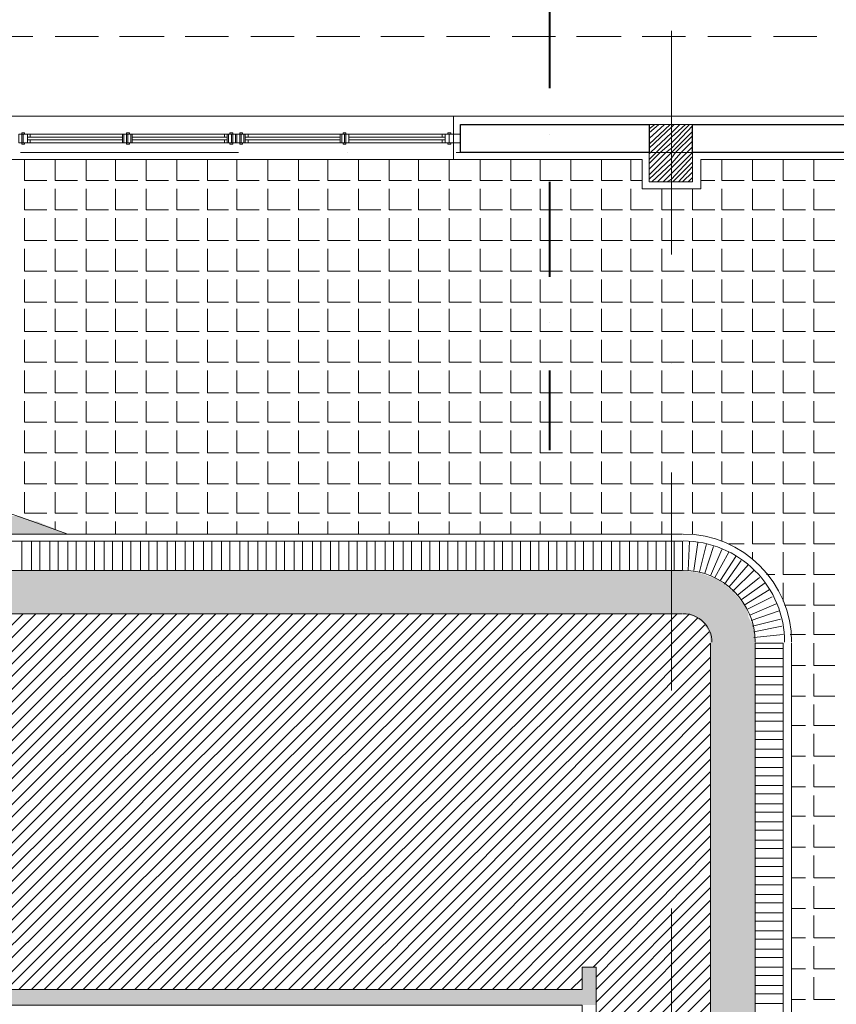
# Model space of a CAD drawing. Header units: metres. Extents: x 5.7 to 89.8, y 4 to 63.5.
# Tile 59 of 74: x 46.7 to 52.4, y 46.2 to 53. Entities that reach past the tile are written whole.
import ezdxf

# ---------------------------------------------------------------- set-up
doc = ezdxf.new("R2010")
doc.units = ezdxf.units.M
doc.header["$MEASUREMENT"] = 0
for name, color, linetype in [('PDF12_ax', 7, 'Continuous'), ('PDF12_column', 7, 'Continuous'), ('PDF12_hatch-plan', 7, 'Continuous'), ('PDF12_khatchin', 7, 'Continuous'), ('PDF12_Layer5', 7, 'Continuous'), ('PDF12_line-estakhr', 7, 'Continuous'), ('PDF12_SECTION', 7, 'Continuous'), ('PDF12_wall', 7, 'Continuous'), ('PDF12_WIN', 7, 'Continuous')]:
    doc.layers.add(name, color=color, linetype=linetype)

msp = doc.modelspace()

# ---------------------------------------------------------------- linework, layer by layer
at = {"layer": 'PDF12_ax', "lineweight": 9}
for points in [[(51.2412, 52.9491), (51.2412, 51.4081)], [(46.7531, 52.1112), (48.2555, 52.1112)], [(49.0068, 52.1112), (49.0068, 52.1112)], [(49.758, 52.1112), (51.2508, 52.1112)], [(52.0021, 52.1112), (52.0021, 52.1112)], [(51.2412, 50.6569), (51.2412, 50.6569)], [(51.2412, 49.9057), (51.2412, 48.4032)], [(51.2412, 47.652), (51.2412, 47.652)], [(51.2412, 46.9007), (51.2412, 45.4079)]]:
    msp.add_lwpolyline(points, dxfattribs=at)
at = {"layer": 'PDF12_column', "lineweight": 18}
for points in [[(51.2412, 52.3616), (51.2412, 51.8608)], [(51.0871, 52.2749), (51.1256, 52.3038)], [(51.0871, 52.246), (51.1545, 52.3038)], [(51.0871, 52.2075), (51.193, 52.3038)], [(51.0871, 52.169), (51.2316, 52.3038)], [(51.0871, 52.1401), (51.2412, 52.2846), (51.2605, 52.3038)], [(51.0871, 52.1016), (51.0967, 52.1112), (51.2412, 52.246), (51.299, 52.3038)], [(51.0871, 52.0631), (51.1353, 52.1112), (51.2412, 52.2172), (51.3375, 52.3038)], [(51.0871, 52.0342), (51.1641, 52.1112), (51.2412, 52.1786), (51.3664, 52.3038)], [(51.0871, 51.9956), (51.2027, 52.1112), (51.2412, 52.1401), (51.3857, 52.2942)], [(51.0871, 51.9571), (51.2412, 52.1112), (51.3857, 52.2557)], [(51.0871, 51.9282), (51.2412, 52.0727), (51.2701, 52.1112), (51.3857, 52.2268)], [(51.1064, 51.909), (51.2412, 52.0342), (51.3086, 52.1112), (51.3857, 52.1883)], [(51.4434, 52.1112), (51.0389, 52.1112)], [(51.1449, 51.909), (51.2412, 52.0053), (51.3471, 52.1112), (51.3857, 52.1497)], [(51.1834, 51.909), (51.2412, 51.9667), (51.3857, 52.1112), (51.3857, 52.1208)], [(51.2412, 52.1112), (51.2412, 52.1112)], [(51.2123, 51.909), (51.2412, 51.9282), (51.3857, 52.0823)], [(51.2508, 51.909), (51.3857, 52.0438)], [(51.2894, 51.909), (51.3857, 52.0149)], [(51.3182, 51.909), (51.3857, 51.9764)], [(51.3568, 51.909), (51.3857, 51.9379)]]:
    msp.add_lwpolyline(points, dxfattribs=at)
msp.add_lwpolyline([(51.0871, 51.909), (51.3857, 51.909), (51.3857, 52.3038), (51.0871, 52.3038)], close=True, dxfattribs=at)
at = {"layer": 'PDF12_hatch-plan', "lineweight": 18}
for points in [[(46.7819, 52.0631), (46.7819, 51.9186), (46.936, 51.9186)], [(46.9938, 52.0631), (46.9938, 51.9186), (47.1479, 51.9186)], [(47.2057, 52.0631), (47.2057, 51.9186), (47.3598, 51.9186)], [(47.408, 52.0631), (47.408, 51.9186), (47.5621, 51.9186)], [(47.6199, 52.0631), (47.6199, 51.9186), (47.774, 51.9186)], [(47.8317, 52.0631), (47.8317, 51.9186), (47.9858, 51.9186)], [(48.0436, 52.0631), (48.0436, 51.9186), (48.1881, 51.9186)], [(48.2459, 52.0631), (48.2459, 51.9186), (48.4, 51.9186)], [(48.4578, 52.0631), (48.4578, 51.9186), (48.6119, 51.9186)], [(48.6697, 52.0631), (48.6697, 51.9186), (48.8141, 51.9186)], [(48.8719, 52.0631), (48.8719, 51.9186), (49.026, 51.9186)], [(49.0838, 52.0631), (49.0838, 51.9186), (49.2379, 51.9186)], [(49.2957, 52.0631), (49.2957, 51.9186), (49.4498, 51.9186)], [(49.4979, 52.0631), (49.4979, 51.9186), (49.652, 51.9186)], [(49.7098, 52.0631), (49.7098, 51.9186), (49.8639, 51.9186)], [(49.9217, 52.0631), (49.9217, 51.9186), (50.0758, 51.9186)], [(50.1336, 52.0631), (50.1336, 51.9186), (50.2781, 51.9186)], [(50.3359, 52.0631), (50.3359, 51.9186), (50.49, 51.9186)], [(50.5477, 52.0631), (50.5477, 51.9186), (50.7018, 51.9186)], [(50.7596, 52.0631), (50.7596, 51.9186), (50.9041, 51.9186)], [(50.9619, 52.0631), (50.9619, 51.9186), (51.0389, 51.9186)], [(51.5879, 52.0631), (51.5879, 51.9186), (51.742, 51.9186)], [(51.7998, 52.0631), (51.7998, 51.9186), (51.9539, 51.9186)], [(52.0117, 52.0631), (52.0117, 51.9186), (52.1658, 51.9186)], [(52.2236, 52.0631), (52.2236, 51.9186), (52.368, 51.9186)], [(51.4434, 51.9186), (51.5398, 51.9186)], [(46.7819, 51.8608), (46.7819, 51.7163), (46.936, 51.7163)], [(46.9938, 51.8608), (46.9938, 51.7163), (47.1479, 51.7163)], [(47.2057, 51.8608), (47.2057, 51.7163), (47.3598, 51.7163)], [(47.408, 51.8608), (47.408, 51.7163), (47.5621, 51.7163)], [(47.6199, 51.8608), (47.6199, 51.7163), (47.774, 51.7163)], [(47.8317, 51.8608), (47.8317, 51.7163), (47.9858, 51.7163)], [(48.0436, 51.8608), (48.0436, 51.7163), (48.1881, 51.7163)], [(48.2459, 51.8608), (48.2459, 51.7163), (48.4, 51.7163)], [(48.4578, 51.8608), (48.4578, 51.7163), (48.6119, 51.7163)], [(48.6697, 51.8608), (48.6697, 51.7163), (48.8141, 51.7163)], [(48.8719, 51.8608), (48.8719, 51.7163), (49.026, 51.7163)], [(49.0838, 51.8608), (49.0838, 51.7163), (49.2379, 51.7163)], [(49.2957, 51.8608), (49.2957, 51.7163), (49.4498, 51.7163)], [(49.4979, 51.8608), (49.4979, 51.7163), (49.652, 51.7163)], [(49.7098, 51.8608), (49.7098, 51.7163), (49.8639, 51.7163)], [(49.9217, 51.8608), (49.9217, 51.7163), (50.0758, 51.7163)], [(50.1336, 51.8608), (50.1336, 51.7163), (50.2781, 51.7163)], [(50.3359, 51.8608), (50.3359, 51.7163), (50.49, 51.7163)], [(50.5477, 51.8608), (50.5477, 51.7163), (50.7018, 51.7163)], [(50.7596, 51.8608), (50.7596, 51.7163), (50.9041, 51.7163)], [(50.9619, 51.8608), (50.9619, 51.7163), (51.116, 51.7163)], [(51.1738, 51.8608), (51.1738, 51.7163), (51.2412, 51.7163), (51.3279, 51.7163)], [(51.3857, 51.8608), (51.3857, 51.7163), (51.5398, 51.7163)], [(51.5879, 51.8608), (51.5879, 51.7163), (51.742, 51.7163)], [(51.7998, 51.8608), (51.7998, 51.7163), (51.9539, 51.7163)], [(52.0117, 51.8608), (52.0117, 51.7163), (52.1658, 51.7163)], [(52.2236, 51.8608), (52.2236, 51.7163), (52.368, 51.7163)], [(46.7819, 51.6585), (46.7819, 51.5044), (46.936, 51.5044)], [(46.9938, 51.6585), (46.9938, 51.5044), (47.1479, 51.5044)], [(47.2057, 51.6585), (47.2057, 51.5044), (47.3598, 51.5044)], [(47.408, 51.6585), (47.408, 51.5044), (47.5621, 51.5044)], [(47.6199, 51.6585), (47.6199, 51.5044), (47.774, 51.5044)], [(47.8317, 51.6585), (47.8317, 51.5044), (47.9858, 51.5044)], [(48.0436, 51.6585), (48.0436, 51.5044), (48.1881, 51.5044)], [(48.2459, 51.6585), (48.2459, 51.5044), (48.4, 51.5044)], [(48.4578, 51.6585), (48.4578, 51.5044), (48.6119, 51.5044)], [(48.6697, 51.6585), (48.6697, 51.5044), (48.8141, 51.5044)], [(48.8719, 51.6585), (48.8719, 51.5044), (49.026, 51.5044)], [(49.0838, 51.6585), (49.0838, 51.5044), (49.2379, 51.5044)], [(49.2957, 51.6585), (49.2957, 51.5044), (49.4498, 51.5044)], [(49.4979, 51.6585), (49.4979, 51.5044), (49.652, 51.5044)], [(49.7098, 51.6585), (49.7098, 51.5044), (49.8639, 51.5044)], [(49.9217, 51.6585), (49.9217, 51.5044), (50.0758, 51.5044)], [(50.1336, 51.6585), (50.1336, 51.5044), (50.2781, 51.5044)], [(50.3359, 51.6585), (50.3359, 51.5044), (50.49, 51.5044)], [(50.5477, 51.6585), (50.5477, 51.5044), (50.7018, 51.5044)], [(50.7596, 51.6585), (50.7596, 51.5044), (50.9041, 51.5044)], [(50.9619, 51.6585), (50.9619, 51.5044), (51.116, 51.5044)], [(51.1738, 51.6585), (51.1738, 51.5044), (51.2412, 51.5044), (51.3279, 51.5044)], [(51.3857, 51.6585), (51.3857, 51.5044), (51.5398, 51.5044)], [(51.5879, 51.6585), (51.5879, 51.5044), (51.742, 51.5044)], [(51.7998, 51.6585), (51.7998, 51.5044), (51.9539, 51.5044)], [(52.0117, 51.6585), (52.0117, 51.5044), (52.1658, 51.5044)], [(52.2236, 51.6585), (52.2236, 51.5044), (52.368, 51.5044)], [(46.7819, 51.4467), (46.7819, 51.2926), (46.936, 51.2926)], [(46.9938, 51.4467), (46.9938, 51.2926), (47.1479, 51.2926)], [(47.2057, 51.4467), (47.2057, 51.2926), (47.3598, 51.2926)], [(47.408, 51.4467), (47.408, 51.2926), (47.5621, 51.2926)], [(47.6199, 51.4467), (47.6199, 51.2926), (47.774, 51.2926)], [(47.8317, 51.4467), (47.8317, 51.2926), (47.9858, 51.2926)], [(48.0436, 51.4467), (48.0436, 51.2926), (48.1881, 51.2926)], [(48.2459, 51.4467), (48.2459, 51.2926), (48.4, 51.2926)], [(48.4578, 51.4467), (48.4578, 51.2926), (48.6119, 51.2926)], [(48.6697, 51.4467), (48.6697, 51.2926), (48.8141, 51.2926)], [(48.8719, 51.4467), (48.8719, 51.2926), (49.026, 51.2926)], [(49.0838, 51.4467), (49.0838, 51.2926), (49.2379, 51.2926)], [(49.2957, 51.4467), (49.2957, 51.2926), (49.4498, 51.2926)], [(49.4979, 51.4467), (49.4979, 51.2926), (49.652, 51.2926)], [(49.7098, 51.4467), (49.7098, 51.2926), (49.8639, 51.2926)], [(49.9217, 51.4467), (49.9217, 51.2926), (50.0758, 51.2926)], [(50.1336, 51.4467), (50.1336, 51.2926), (50.2781, 51.2926)], [(50.3359, 51.4467), (50.3359, 51.2926), (50.49, 51.2926)], [(50.5477, 51.4467), (50.5477, 51.2926), (50.7018, 51.2926)], [(50.7596, 51.4467), (50.7596, 51.2926), (50.9041, 51.2926)], [(50.9619, 51.4467), (50.9619, 51.2926), (51.116, 51.2926)], [(51.1738, 51.4467), (51.1738, 51.2926), (51.2412, 51.2926), (51.3279, 51.2926)], [(51.3857, 51.4467), (51.3857, 51.2926), (51.5398, 51.2926)], [(51.5879, 51.4467), (51.5879, 51.2926), (51.742, 51.2926)], [(51.7998, 51.4467), (51.7998, 51.2926), (51.9539, 51.2926)], [(52.0117, 51.4467), (52.0117, 51.2926), (52.1658, 51.2926)], [(52.2236, 51.4467), (52.2236, 51.2926), (52.368, 51.2926)], [(46.7819, 51.2348), (46.7819, 51.0807), (46.936, 51.0807)], [(46.9938, 51.2348), (46.9938, 51.0807), (47.1479, 51.0807)], [(47.2057, 51.2348), (47.2057, 51.0807), (47.3598, 51.0807)], [(47.408, 51.2348), (47.408, 51.0807), (47.5621, 51.0807)], [(47.6199, 51.2348), (47.6199, 51.0807), (47.774, 51.0807)], [(47.8317, 51.2348), (47.8317, 51.0807), (47.9858, 51.0807)], [(48.0436, 51.2348), (48.0436, 51.0807), (48.1881, 51.0807)], [(48.2459, 51.2348), (48.2459, 51.0807), (48.4, 51.0807)], [(48.4578, 51.2348), (48.4578, 51.0807), (48.6119, 51.0807)], [(48.6697, 51.2348), (48.6697, 51.0807), (48.8141, 51.0807)], [(48.8719, 51.2348), (48.8719, 51.0807), (49.026, 51.0807)], [(49.0838, 51.2348), (49.0838, 51.0807), (49.2379, 51.0807)], [(49.2957, 51.2348), (49.2957, 51.0807), (49.4498, 51.0807)], [(49.4979, 51.2348), (49.4979, 51.0807), (49.652, 51.0807)], [(49.7098, 51.2348), (49.7098, 51.0807), (49.8639, 51.0807)], [(49.9217, 51.2348), (49.9217, 51.0807), (50.0758, 51.0807)], [(50.1336, 51.2348), (50.1336, 51.0807), (50.2781, 51.0807)], [(50.3359, 51.2348), (50.3359, 51.0807), (50.49, 51.0807)], [(50.5477, 51.2348), (50.5477, 51.0807), (50.7018, 51.0807)], [(50.7596, 51.2348), (50.7596, 51.0807), (50.9041, 51.0807)], [(50.9619, 51.2348), (50.9619, 51.0807), (51.116, 51.0807)], [(51.1738, 51.2348), (51.1738, 51.0807), (51.2412, 51.0807), (51.3279, 51.0807)], [(51.3857, 51.2348), (51.3857, 51.0807), (51.5398, 51.0807)], [(51.5879, 51.2348), (51.5879, 51.0807), (51.742, 51.0807)], [(51.7998, 51.2348), (51.7998, 51.0807), (51.9539, 51.0807)], [(52.0117, 51.2348), (52.0117, 51.0807), (52.1658, 51.0807)], [(52.2236, 51.2348), (52.2236, 51.0807), (52.368, 51.0807)], [(46.7819, 51.0325), (46.7819, 50.8784), (46.936, 50.8784)], [(46.9938, 51.0325), (46.9938, 50.8784), (47.1479, 50.8784)], [(47.2057, 51.0325), (47.2057, 50.8784), (47.3598, 50.8784)], [(47.408, 51.0325), (47.408, 50.8784), (47.5621, 50.8784)], [(47.6199, 51.0325), (47.6199, 50.8784), (47.774, 50.8784)], [(47.8317, 51.0325), (47.8317, 50.8784), (47.9858, 50.8784)], [(48.0436, 51.0325), (48.0436, 50.8784), (48.1881, 50.8784)], [(48.2459, 51.0325), (48.2459, 50.8784), (48.4, 50.8784)], [(48.4578, 51.0325), (48.4578, 50.8784), (48.6119, 50.8784)], [(48.6697, 51.0325), (48.6697, 50.8784), (48.8141, 50.8784)], [(48.8719, 51.0325), (48.8719, 50.8784), (49.026, 50.8784)], [(49.0838, 51.0325), (49.0838, 50.8784), (49.2379, 50.8784)], [(49.2957, 51.0325), (49.2957, 50.8784), (49.4498, 50.8784)], [(49.4979, 51.0325), (49.4979, 50.8784), (49.652, 50.8784)], [(49.7098, 51.0325), (49.7098, 50.8784), (49.8639, 50.8784)], [(49.9217, 51.0325), (49.9217, 50.8784), (50.0758, 50.8784)], [(50.1336, 51.0325), (50.1336, 50.8784), (50.2781, 50.8784)], [(50.3359, 51.0325), (50.3359, 50.8784), (50.49, 50.8784)], [(50.5477, 51.0325), (50.5477, 50.8784), (50.7018, 50.8784)], [(50.7596, 51.0325), (50.7596, 50.8784), (50.9041, 50.8784)], [(50.9619, 51.0325), (50.9619, 50.8784), (51.116, 50.8784)], [(51.1738, 51.0325), (51.1738, 50.8784), (51.2412, 50.8784), (51.3279, 50.8784)], [(51.3857, 51.0325), (51.3857, 50.8784), (51.5398, 50.8784)], [(51.5879, 51.0325), (51.5879, 50.8784), (51.742, 50.8784)], [(51.7998, 51.0325), (51.7998, 50.8784), (51.9539, 50.8784)], [(52.0117, 51.0325), (52.0117, 50.8784), (52.1658, 50.8784)], [(52.2236, 51.0325), (52.2236, 50.8784), (52.368, 50.8784)], [(46.7819, 50.8206), (46.7819, 50.6665), (46.936, 50.6665)], [(46.9938, 50.8206), (46.9938, 50.6665), (47.1479, 50.6665)], [(47.2057, 50.8206), (47.2057, 50.6665), (47.3598, 50.6665)], [(47.408, 50.8206), (47.408, 50.6665), (47.5621, 50.6665)], [(47.6199, 50.8206), (47.6199, 50.6665), (47.774, 50.6665)], [(47.8317, 50.8206), (47.8317, 50.6665), (47.9858, 50.6665)], [(48.0436, 50.8206), (48.0436, 50.6665), (48.1881, 50.6665)], [(48.2459, 50.8206), (48.2459, 50.6665), (48.4, 50.6665)], [(48.4578, 50.8206), (48.4578, 50.6665), (48.6119, 50.6665)], [(48.6697, 50.8206), (48.6697, 50.6665), (48.8141, 50.6665)], [(48.8719, 50.8206), (48.8719, 50.6665), (49.026, 50.6665)], [(49.0838, 50.8206), (49.0838, 50.6665), (49.2379, 50.6665)], [(49.2957, 50.8206), (49.2957, 50.6665), (49.4498, 50.6665)], [(49.4979, 50.8206), (49.4979, 50.6665), (49.652, 50.6665)], [(49.7098, 50.8206), (49.7098, 50.6665), (49.8639, 50.6665)], [(49.9217, 50.8206), (49.9217, 50.6665), (50.0758, 50.6665)], [(50.1336, 50.8206), (50.1336, 50.6665), (50.2781, 50.6665)], [(50.3359, 50.8206), (50.3359, 50.6665), (50.49, 50.6665)], [(50.5477, 50.8206), (50.5477, 50.6665), (50.7018, 50.6665)], [(50.7596, 50.8206), (50.7596, 50.6665), (50.9041, 50.6665)], [(50.9619, 50.8206), (50.9619, 50.6665), (51.116, 50.6665)], [(51.1738, 50.8206), (51.1738, 50.6665), (51.2412, 50.6665), (51.3279, 50.6665)], [(51.3857, 50.8206), (51.3857, 50.6665), (51.5398, 50.6665)], [(51.5879, 50.8206), (51.5879, 50.6665), (51.742, 50.6665)], [(51.7998, 50.8206), (51.7998, 50.6665), (51.9539, 50.6665)], [(52.0117, 50.8206), (52.0117, 50.6665), (52.1658, 50.6665)], [(52.2236, 50.8206), (52.2236, 50.6665), (52.368, 50.6665)], [(46.7819, 50.6087), (46.7819, 50.4546), (46.936, 50.4546)], [(46.9938, 50.6087), (46.9938, 50.4546), (47.1479, 50.4546)], [(47.2057, 50.6087), (47.2057, 50.4546), (47.3598, 50.4546)], [(47.408, 50.6087), (47.408, 50.4546), (47.5621, 50.4546)], [(47.6199, 50.6087), (47.6199, 50.4546), (47.774, 50.4546)], [(47.8317, 50.6087), (47.8317, 50.4546), (47.9858, 50.4546)], [(48.0436, 50.6087), (48.0436, 50.4546), (48.1881, 50.4546)], [(48.2459, 50.6087), (48.2459, 50.4546), (48.4, 50.4546)], [(48.4578, 50.6087), (48.4578, 50.4546), (48.6119, 50.4546)], [(48.6697, 50.6087), (48.6697, 50.4546), (48.8141, 50.4546)], [(48.8719, 50.6087), (48.8719, 50.4546), (49.026, 50.4546)], [(49.0838, 50.6087), (49.0838, 50.4546), (49.2379, 50.4546)], [(49.2957, 50.6087), (49.2957, 50.4546), (49.4498, 50.4546)], [(49.4979, 50.6087), (49.4979, 50.4546), (49.652, 50.4546)], [(49.7098, 50.6087), (49.7098, 50.4546), (49.8639, 50.4546)], [(49.9217, 50.6087), (49.9217, 50.4546), (50.0758, 50.4546)], [(50.1336, 50.6087), (50.1336, 50.4546), (50.2781, 50.4546)], [(50.3359, 50.6087), (50.3359, 50.4546), (50.49, 50.4546)], [(50.5477, 50.6087), (50.5477, 50.4546), (50.7018, 50.4546)], [(50.7596, 50.6087), (50.7596, 50.4546), (50.9041, 50.4546)], [(50.9619, 50.6087), (50.9619, 50.4546), (51.116, 50.4546)], [(51.1738, 50.6087), (51.1738, 50.4546), (51.2412, 50.4546), (51.3279, 50.4546)], [(51.3857, 50.6087), (51.3857, 50.4546), (51.5398, 50.4546)], [(51.5879, 50.6087), (51.5879, 50.4546), (51.742, 50.4546)], [(51.7998, 50.6087), (51.7998, 50.4546), (51.9539, 50.4546)], [(52.0117, 50.6087), (52.0117, 50.4546), (52.1658, 50.4546)], [(52.2236, 50.6087), (52.2236, 50.4546), (52.368, 50.4546)], [(46.7819, 50.3969), (46.7819, 50.2524), (46.936, 50.2524)], [(46.9938, 50.3969), (46.9938, 50.2524), (47.1479, 50.2524)], [(47.2057, 50.3969), (47.2057, 50.2524), (47.3598, 50.2524)], [(47.408, 50.3969), (47.408, 50.2524), (47.5621, 50.2524)], [(47.6199, 50.3969), (47.6199, 50.2524), (47.774, 50.2524)], [(47.8317, 50.3969), (47.8317, 50.2524), (47.9858, 50.2524)], [(48.0436, 50.3969), (48.0436, 50.2524), (48.1881, 50.2524)], [(48.2459, 50.3969), (48.2459, 50.2524), (48.4, 50.2524)], [(48.4578, 50.3969), (48.4578, 50.2524), (48.6119, 50.2524)], [(48.6697, 50.3969), (48.6697, 50.2524), (48.8141, 50.2524)], [(48.8719, 50.3969), (48.8719, 50.2524), (49.026, 50.2524)], [(49.0838, 50.3969), (49.0838, 50.2524), (49.2379, 50.2524)], [(49.2957, 50.3969), (49.2957, 50.2524), (49.4498, 50.2524)], [(49.4979, 50.3969), (49.4979, 50.2524), (49.652, 50.2524)], [(49.7098, 50.3969), (49.7098, 50.2524), (49.8639, 50.2524)], [(49.9217, 50.3969), (49.9217, 50.2524), (50.0758, 50.2524)], [(50.1336, 50.3969), (50.1336, 50.2524), (50.2781, 50.2524)], [(50.3359, 50.3969), (50.3359, 50.2524), (50.49, 50.2524)], [(50.5477, 50.3969), (50.5477, 50.2524), (50.7018, 50.2524)], [(50.7596, 50.3969), (50.7596, 50.2524), (50.9041, 50.2524)], [(50.9619, 50.3969), (50.9619, 50.2524), (51.116, 50.2524)], [(51.1738, 50.3969), (51.1738, 50.2524), (51.2412, 50.2524), (51.3279, 50.2524)], [(51.3857, 50.3969), (51.3857, 50.2524), (51.5398, 50.2524)], [(51.5879, 50.3969), (51.5879, 50.2524), (51.742, 50.2524)], [(51.7998, 50.3969), (51.7998, 50.2524), (51.9539, 50.2524)], [(52.0117, 50.3969), (52.0117, 50.2524), (52.1658, 50.2524)], [(52.2236, 50.3969), (52.2236, 50.2524), (52.368, 50.2524)], [(46.7819, 50.1946), (46.7819, 50.0405), (46.936, 50.0405)], [(46.9938, 50.1946), (46.9938, 50.0405), (47.1479, 50.0405)], [(47.2057, 50.1946), (47.2057, 50.0405), (47.3598, 50.0405)], [(47.408, 50.1946), (47.408, 50.0405), (47.5621, 50.0405)], [(47.6199, 50.1946), (47.6199, 50.0405), (47.774, 50.0405)], [(47.8317, 50.1946), (47.8317, 50.0405), (47.9858, 50.0405)], [(48.0436, 50.1946), (48.0436, 50.0405), (48.1881, 50.0405)], [(48.2459, 50.1946), (48.2459, 50.0405), (48.4, 50.0405)], [(48.4578, 50.1946), (48.4578, 50.0405), (48.6119, 50.0405)], [(48.6697, 50.1946), (48.6697, 50.0405), (48.8141, 50.0405)], [(48.8719, 50.1946), (48.8719, 50.0405), (49.026, 50.0405)], [(49.0838, 50.1946), (49.0838, 50.0405), (49.2379, 50.0405)], [(49.2957, 50.1946), (49.2957, 50.0405), (49.4498, 50.0405)], [(49.4979, 50.1946), (49.4979, 50.0405), (49.652, 50.0405)], [(49.7098, 50.1946), (49.7098, 50.0405), (49.8639, 50.0405)], [(49.9217, 50.1946), (49.9217, 50.0405), (50.0758, 50.0405)], [(50.1336, 50.1946), (50.1336, 50.0405), (50.2781, 50.0405)], [(50.3359, 50.1946), (50.3359, 50.0405), (50.49, 50.0405)], [(50.5477, 50.1946), (50.5477, 50.0405), (50.7018, 50.0405)], [(50.7596, 50.1946), (50.7596, 50.0405), (50.9041, 50.0405)], [(50.9619, 50.1946), (50.9619, 50.0405), (51.116, 50.0405)], [(51.1738, 50.1946), (51.1738, 50.0405), (51.2412, 50.0405), (51.3279, 50.0405)], [(51.3857, 50.1946), (51.3857, 50.0405), (51.5398, 50.0405)], [(51.5879, 50.1946), (51.5879, 50.0405), (51.742, 50.0405)], [(51.7998, 50.1946), (51.7998, 50.0405), (51.9539, 50.0405)], [(52.0117, 50.1946), (52.0117, 50.0405), (52.1658, 50.0405)], [(52.2236, 50.1946), (52.2236, 50.0405), (52.368, 50.0405)], [(46.7819, 49.9827), (46.7819, 49.8286), (46.936, 49.8286)], [(46.9938, 49.9827), (46.9938, 49.8286), (47.1479, 49.8286)], [(47.2057, 49.9827), (47.2057, 49.8286), (47.3598, 49.8286)], [(47.408, 49.9827), (47.408, 49.8286), (47.5621, 49.8286)], [(47.6199, 49.9827), (47.6199, 49.8286), (47.774, 49.8286)], [(47.8317, 49.9827), (47.8317, 49.8286), (47.9858, 49.8286)], [(48.0436, 49.9827), (48.0436, 49.8286), (48.1881, 49.8286)], [(48.2459, 49.9827), (48.2459, 49.8286), (48.4, 49.8286)], [(48.4578, 49.9827), (48.4578, 49.8286), (48.6119, 49.8286)], [(48.6697, 49.9827), (48.6697, 49.8286), (48.8141, 49.8286)], [(48.8719, 49.9827), (48.8719, 49.8286), (49.026, 49.8286)], [(49.0838, 49.9827), (49.0838, 49.8286), (49.2379, 49.8286)], [(49.2957, 49.9827), (49.2957, 49.8286), (49.4498, 49.8286)], [(49.4979, 49.9827), (49.4979, 49.8286), (49.652, 49.8286)], [(49.7098, 49.9827), (49.7098, 49.8286), (49.8639, 49.8286)], [(49.9217, 49.9827), (49.9217, 49.8286), (50.0758, 49.8286)], [(50.1336, 49.9827), (50.1336, 49.8286), (50.2781, 49.8286)], [(50.3359, 49.9827), (50.3359, 49.8286), (50.49, 49.8286)], [(50.5477, 49.9827), (50.5477, 49.8286), (50.7018, 49.8286)], [(50.7596, 49.9827), (50.7596, 49.8286), (50.9041, 49.8286)], [(50.9619, 49.9827), (50.9619, 49.8286), (51.116, 49.8286)], [(51.1738, 49.9827), (51.1738, 49.8286), (51.2412, 49.8286), (51.3279, 49.8286)], [(51.3857, 49.9827), (51.3857, 49.8286), (51.5398, 49.8286)], [(51.5879, 49.9827), (51.5879, 49.8286), (51.742, 49.8286)], [(51.7998, 49.9827), (51.7998, 49.8286), (51.9539, 49.8286)], [(52.0117, 49.9827), (52.0117, 49.8286), (52.1658, 49.8286)], [(52.2236, 49.9827), (52.2236, 49.8286), (52.368, 49.8286)], [(46.7819, 49.7708), (46.7819, 49.6264), (46.936, 49.6264)], [(46.9938, 49.7708), (46.9938, 49.6264), (47.1479, 49.6264)], [(47.2057, 49.7708), (47.2057, 49.6264), (47.3598, 49.6264)], [(47.408, 49.7708), (47.408, 49.6264), (47.5621, 49.6264)], [(47.6199, 49.7708), (47.6199, 49.6264), (47.774, 49.6264)], [(47.8317, 49.7708), (47.8317, 49.6264), (47.9858, 49.6264)], [(48.0436, 49.7708), (48.0436, 49.6264), (48.1881, 49.6264)], [(48.2459, 49.7708), (48.2459, 49.6264), (48.4, 49.6264)], [(48.4578, 49.7708), (48.4578, 49.6264), (48.6119, 49.6264)], [(48.6697, 49.7708), (48.6697, 49.6264), (48.8141, 49.6264)], [(48.8719, 49.7708), (48.8719, 49.6264), (49.026, 49.6264)], [(49.0838, 49.7708), (49.0838, 49.6264), (49.2379, 49.6264)], [(49.2957, 49.7708), (49.2957, 49.6264), (49.4498, 49.6264)], [(49.4979, 49.7708), (49.4979, 49.6264), (49.652, 49.6264)], [(49.7098, 49.7708), (49.7098, 49.6264), (49.8639, 49.6264)], [(49.9217, 49.7708), (49.9217, 49.6264), (50.0758, 49.6264)], [(50.1336, 49.7708), (50.1336, 49.6264), (50.2781, 49.6264)], [(50.3359, 49.7708), (50.3359, 49.6264), (50.49, 49.6264)], [(50.5477, 49.7708), (50.5477, 49.6264), (50.7018, 49.6264)], [(50.7596, 49.7708), (50.7596, 49.6264), (50.9041, 49.6264)], [(50.9619, 49.7708), (50.9619, 49.6264), (51.116, 49.6264)], [(51.1738, 49.7708), (51.1738, 49.6264), (51.2412, 49.6264), (51.3279, 49.6264)], [(51.3857, 49.7708), (51.3857, 49.6264), (51.5398, 49.6264)], [(51.5879, 49.7708), (51.5879, 49.6264), (51.742, 49.6264)], [(51.7998, 49.7708), (51.7998, 49.6264), (51.9539, 49.6264)], [(52.0117, 49.7708), (52.0117, 49.6264), (52.1658, 49.6264)], [(52.2236, 49.7708), (52.2236, 49.6264), (52.368, 49.6264)], [(46.9938, 49.5108), (46.9938, 49.5686)], [(47.2057, 49.4819), (47.2057, 49.5686)], [(47.408, 49.4819), (47.408, 49.5686)], [(47.6199, 49.4819), (47.6199, 49.5686)], [(47.8317, 49.4819), (47.8317, 49.5686)], [(48.0436, 49.4819), (48.0436, 49.5686)], [(48.2459, 49.4819), (48.2459, 49.5686)], [(48.4578, 49.4819), (48.4578, 49.5686)], [(48.6697, 49.4819), (48.6697, 49.5686)], [(48.8719, 49.4819), (48.8719, 49.5686)], [(49.0838, 49.4819), (49.0838, 49.5686)], [(49.2957, 49.4819), (49.2957, 49.5686)], [(49.4979, 49.4819), (49.4979, 49.5686)], [(49.7098, 49.4819), (49.7098, 49.5686)], [(49.9217, 49.4819), (49.9217, 49.5686)], [(50.1336, 49.4819), (50.1336, 49.5686)], [(50.3359, 49.4819), (50.3359, 49.5686)], [(50.5477, 49.4819), (50.5477, 49.5686)], [(50.7596, 49.4819), (50.7596, 49.5686)], [(50.9619, 49.4819), (50.9619, 49.5686)], [(51.1738, 49.4819), (51.1738, 49.5686)], [(51.3857, 49.4819), (51.3857, 49.5686)], [(51.5879, 49.4337), (51.5879, 49.5686)], [(51.7998, 49.5686), (51.7998, 49.4145), (51.9539, 49.4145)], [(52.0117, 49.5686), (52.0117, 49.4145), (52.1658, 49.4145)], [(52.2236, 49.5686), (52.2236, 49.4145), (52.368, 49.4145)], [(46.7627, 49.2315), (46.7627, 49.4337)], [(46.8301, 49.2315), (46.8301, 49.4337)], [(46.8879, 49.2315), (46.8879, 49.4337)], [(46.9553, 49.2315), (46.9553, 49.4337)], [(47.0131, 49.2315), (47.0131, 49.4337)], [(47.0805, 49.2315), (47.0805, 49.4337)], [(47.1383, 49.2315), (47.1383, 49.4337)], [(47.2057, 49.2315), (47.2057, 49.4337)], [(47.2635, 49.2315), (47.2635, 49.4337)], [(47.3309, 49.2315), (47.3309, 49.4337)], [(47.3887, 49.2315), (47.3887, 49.4337)], [(47.4561, 49.2315), (47.4561, 49.4337)], [(47.5139, 49.2315), (47.5139, 49.4337)], [(47.5813, 49.2315), (47.5813, 49.4337)], [(47.6391, 49.2315), (47.6391, 49.4337)], [(47.6969, 49.2315), (47.6969, 49.4337)], [(47.7643, 49.2315), (47.7643, 49.4337)], [(47.8221, 49.2315), (47.8221, 49.4337)], [(47.8895, 49.2315), (47.8895, 49.4337)], [(47.9473, 49.2315), (47.9473, 49.4337)], [(48.0147, 49.2315), (48.0147, 49.4337)], [(48.0725, 49.2315), (48.0725, 49.4337)], [(48.1399, 49.2315), (48.1399, 49.4337)], [(48.1977, 49.2315), (48.1977, 49.4337)], [(48.2652, 49.2315), (48.2652, 49.4337)], [(48.3229, 49.2315), (48.3229, 49.4337)], [(48.3904, 49.2315), (48.3904, 49.4337)], [(48.4481, 49.2315), (48.4481, 49.4337)], [(48.5156, 49.2315), (48.5156, 49.4337)], [(48.5734, 49.2315), (48.5734, 49.4337)], [(48.6408, 49.2315), (48.6408, 49.4337)], [(48.6986, 49.2315), (48.6986, 49.4337)], [(48.766, 49.2315), (48.766, 49.4337)], [(48.8238, 49.2315), (48.8238, 49.4337)], [(48.8912, 49.2315), (48.8912, 49.4337)], [(48.949, 49.2315), (48.949, 49.4337)], [(49.0164, 49.2315), (49.0164, 49.4337)], [(49.0742, 49.2315), (49.0742, 49.4337)], [(49.1416, 49.2315), (49.1416, 49.4337)], [(49.1994, 49.2315), (49.1994, 49.4337)], [(49.2668, 49.2315), (49.2668, 49.4337)], [(49.3246, 49.2315), (49.3246, 49.4337)], [(49.392, 49.2315), (49.392, 49.4337)], [(49.4498, 49.2315), (49.4498, 49.4337)], [(49.5172, 49.2315), (49.5172, 49.4337)], [(49.575, 49.2315), (49.575, 49.4337)], [(49.6424, 49.2315), (49.6424, 49.4337)], [(49.7002, 49.2315), (49.7002, 49.4337)], [(49.7676, 49.2315), (49.7676, 49.4337)], [(49.8254, 49.2315), (49.8254, 49.4337)], [(49.8928, 49.2315), (49.8928, 49.4337)], [(49.9506, 49.2315), (49.9506, 49.4337)], [(50.018, 49.2315), (50.018, 49.4337)], [(50.0758, 49.2315), (50.0758, 49.4337)], [(50.1432, 49.2315), (50.1432, 49.4337)], [(50.201, 49.2315), (50.201, 49.4337)], [(50.2684, 49.2315), (50.2684, 49.4337)], [(50.3262, 49.2315), (50.3262, 49.4337)], [(50.3936, 49.2315), (50.3936, 49.4337)], [(50.4514, 49.2315), (50.4514, 49.4337)], [(50.5189, 49.2315), (50.5189, 49.4337)], [(50.5766, 49.2315), (50.5766, 49.4337)], [(50.6344, 49.2315), (50.6344, 49.4337)], [(50.7018, 49.2315), (50.7018, 49.4337)], [(50.7596, 49.2315), (50.7596, 49.4337)], [(50.8271, 49.2315), (50.8271, 49.4337)], [(50.8848, 49.2315), (50.8848, 49.4337)], [(50.9523, 49.2315), (50.9523, 49.4337)], [(51.01, 49.2315), (51.01, 49.4337)], [(51.0775, 49.2315), (51.0775, 49.4337)], [(51.1353, 49.2315), (51.1353, 49.4337)], [(51.2027, 49.2315), (51.2027, 49.4337)], [(51.2605, 49.2315), (51.2605, 49.4337)], [(51.3182, 49.2315), (51.3182, 49.4337)], [(51.3664, 49.4337), (51.3568, 49.2315)], [(51.4242, 49.4241), (51.3953, 49.2315)], [(51.482, 49.4145), (51.4338, 49.2219)], [(51.6361, 49.4145), (51.742, 49.4145)], [(51.5301, 49.3952), (51.4723, 49.2122)], [(51.5879, 49.376), (51.5109, 49.193)], [(51.6361, 49.3567), (51.5398, 49.1833)], [(51.7998, 49.3085), (51.7998, 49.3567)], [(52.0117, 49.3567), (52.0117, 49.2026), (52.1658, 49.2026)], [(52.2236, 49.3567), (52.2236, 49.2026), (52.368, 49.2026)], [(51.6842, 49.3278), (51.5783, 49.1641)], [(51.7228, 49.2989), (51.6072, 49.1352)], [(51.7709, 49.27), (51.6361, 49.1159)], [(51.8094, 49.2315), (51.665, 49.087)], [(51.8961, 49.2026), (51.9539, 49.2026)], [(51.848, 49.1833), (51.6939, 49.0581)], [(51.8865, 49.1448), (51.7228, 49.0292)], [(52.0117, 49.0196), (52.0117, 49.1448)], [(52.2236, 49.1448), (52.2236, 48.9907), (52.368, 48.9907)], [(51.9154, 49.0966), (51.742, 48.9907)], [(51.9346, 49.0485), (51.7613, 48.9618)], [(51.9635, 49.0003), (51.7805, 48.9233)], [(52.0213, 48.9907), (52.1658, 48.9907)], [(44.1815, 46.3421), (46.7723, 48.9329)], [(44.2682, 46.3421), (46.859, 48.9329)], [(44.3549, 46.3421), (46.9553, 48.9329)], [(44.4416, 46.3421), (47.042, 48.9329)], [(44.5282, 46.3421), (47.1287, 48.9329)], [(44.6246, 46.3421), (47.2154, 48.9329)], [(44.7112, 46.3421), (47.302, 48.9329)], [(44.7979, 46.3421), (47.3887, 48.9329)], [(44.8846, 46.3421), (47.485, 48.9329)], [(44.9713, 46.3421), (47.5717, 48.9329)], [(45.0676, 46.3421), (47.6584, 48.9329)], [(45.1543, 46.3421), (47.7451, 48.9329)], [(45.241, 46.3421), (47.8317, 48.9329)], [(45.3276, 46.3421), (47.9184, 48.9329)], [(45.4143, 46.3421), (48.0147, 48.9329)], [(45.501, 46.3421), (48.1014, 48.9329)], [(45.5973, 46.3421), (48.1881, 48.9329)], [(45.684, 46.3421), (48.2748, 48.9329)], [(45.7707, 46.3421), (48.3615, 48.9329)], [(45.8574, 46.3421), (48.4578, 48.9329)], [(45.944, 46.3421), (48.5445, 48.9329)], [(46.0307, 46.3421), (48.6311, 48.9329)], [(46.127, 46.3421), (48.7178, 48.9329)], [(46.2137, 46.3421), (48.8045, 48.9329)], [(46.3004, 46.3421), (48.8912, 48.9329)], [(46.3871, 46.3421), (48.9875, 48.9329)], [(46.4738, 46.3421), (49.0742, 48.9329)], [(46.5701, 46.3421), (49.1609, 48.9329)], [(46.6567, 46.3421), (49.2475, 48.9329)], [(46.7434, 46.3421), (49.3342, 48.9329)], [(46.8301, 46.3421), (49.4305, 48.9329)], [(46.9168, 46.3421), (49.5172, 48.9329)], [(47.0035, 46.3421), (49.6039, 48.9329)], [(47.0998, 46.3421), (49.6906, 48.9329)], [(47.1865, 46.3421), (49.7773, 48.9329)], [(47.2731, 46.3421), (49.8639, 48.9329)], [(47.3598, 46.3421), (49.9602, 48.9329)], [(47.4465, 46.3421), (50.0469, 48.9329)], [(47.5428, 46.3421), (50.1336, 48.9329)], [(47.6295, 46.3421), (50.2203, 48.9329)], [(47.7162, 46.3421), (50.307, 48.9329)], [(47.8029, 46.3421), (50.3936, 48.9329)], [(47.8895, 46.3421), (50.49, 48.9329)], [(47.9762, 46.3421), (50.5766, 48.9329)], [(48.0725, 46.3421), (50.6633, 48.9329)], [(48.1592, 46.3421), (50.75, 48.9329)], [(48.2459, 46.3421), (50.8367, 48.9329)], [(48.3326, 46.3421), (50.933, 48.9329)], [(48.4193, 46.3421), (51.0197, 48.9329)], [(48.5059, 46.3421), (51.1064, 48.9329)], [(48.6022, 46.3421), (51.193, 48.9329)], [(48.6889, 46.3421), (51.2797, 48.9329)], [(48.7756, 46.3421), (51.3664, 48.9329)], [(51.9828, 48.9522), (51.7902, 48.8848)], [(52.2236, 48.9425), (52.2236, 48.7884), (52.368, 48.7884)], [(48.8623, 46.3421), (51.4242, 48.904)], [(48.949, 46.3421), (51.4723, 48.8559)], [(51.9924, 48.8944), (51.7998, 48.8462)], [(49.0453, 46.3421), (51.5012, 48.8077)], [(52.0021, 48.8462), (51.8094, 48.8077)], [(52.0117, 48.7884), (51.8094, 48.7692)], [(52.0598, 48.7884), (52.1658, 48.7884)], [(49.132, 46.3421), (51.5109, 48.7307)], [(52.2236, 48.7307), (52.2236, 48.5766), (52.368, 48.5766)], [(52.0117, 48.6921), (51.8191, 48.6921)], [(49.2186, 46.3421), (51.5109, 48.6343)], [(52.0117, 48.6247), (51.8191, 48.6247)], [(49.3053, 46.3421), (51.5109, 48.5477)], [(52.0117, 48.5669), (51.8191, 48.5669)], [(52.0695, 48.5766), (52.1658, 48.5766)], [(52.2236, 48.5188), (52.2236, 48.3647), (52.368, 48.3647)], [(49.392, 46.3421), (51.5109, 48.461)], [(52.0117, 48.4995), (51.8191, 48.4995)], [(52.0117, 48.4417), (51.8191, 48.4417)], [(49.4787, 46.3421), (51.5109, 48.3743)], [(52.0117, 48.3743), (51.8191, 48.3743)], [(52.0117, 48.3165), (51.8191, 48.3165)], [(52.0695, 48.3647), (52.1658, 48.3647)], [(49.575, 46.3421), (51.5109, 48.2876)], [(52.0117, 48.2491), (51.8191, 48.2491)], [(52.2236, 48.3069), (52.2236, 48.1624), (52.368, 48.1624)], [(49.6617, 46.3421), (51.5109, 48.1913)], [(52.0117, 48.1913), (51.8191, 48.1913)], [(52.0117, 48.1239), (51.8191, 48.1239)], [(52.0695, 48.1624), (52.1658, 48.1624)], [(49.7484, 46.3421), (51.5109, 48.1046)], [(52.0117, 48.0661), (51.8191, 48.0661)], [(52.2236, 48.1046), (52.2236, 47.9505), (52.368, 47.9505)], [(49.835, 46.3421), (51.5109, 48.018)], [(52.0117, 47.9987), (51.8191, 47.9987)], [(49.9217, 46.3421), (51.5109, 47.9313)], [(52.0117, 47.9409), (51.8191, 47.9409)], [(52.0695, 47.9505), (52.1658, 47.9505)], [(50.0084, 46.3421), (51.5109, 47.8446)], [(52.0117, 47.8735), (51.8191, 47.8735)], [(52.2236, 47.8927), (52.2236, 47.7386), (52.368, 47.7386)], [(52.0117, 47.8157), (51.8191, 47.8157)], [(50.1047, 46.3421), (51.5109, 47.7579)], [(52.0117, 47.7483), (51.8191, 47.7483)], [(52.0695, 47.7386), (52.1658, 47.7386)], [(50.1914, 46.3421), (51.5109, 47.6616)], [(52.0117, 47.6905), (51.8191, 47.6905)], [(52.2236, 47.6809), (52.2236, 47.5364), (52.368, 47.5364)], [(50.2781, 46.3421), (51.5109, 47.5749)], [(52.0117, 47.6231), (51.8191, 47.6231)], [(52.0117, 47.5653), (51.8191, 47.5653)], [(52.0117, 47.4979), (51.8191, 47.4979)], [(52.0695, 47.5364), (52.1658, 47.5364)], [(50.3648, 46.3421), (51.5109, 47.4882)], [(52.0117, 47.4401), (51.8191, 47.4401)], [(52.2236, 47.4786), (52.2236, 47.3245), (52.368, 47.3245)], [(50.4514, 46.3421), (51.5109, 47.4016)], [(52.0117, 47.3727), (51.8191, 47.3727)], [(50.7018, 46.4962), (51.5109, 47.3149)], [(52.0117, 47.3149), (51.8191, 47.3149)], [(52.0695, 47.3245), (52.1658, 47.3245)], [(50.7211, 46.4288), (51.5109, 47.2282)], [(52.0117, 47.2475), (51.8191, 47.2475)], [(52.2236, 47.2667), (52.2236, 47.1126), (52.368, 47.1126)], [(52.0117, 47.1897), (51.8191, 47.1897)], [(50.7211, 46.3421), (51.5109, 47.1319)], [(52.0117, 47.1223), (51.8191, 47.1223)], [(52.0695, 47.1126), (52.1658, 47.1126)], [(50.7211, 46.2554), (51.5109, 47.0452)], [(52.0117, 47.0645), (51.8191, 47.0645)], [(52.2236, 47.0548), (52.2236, 46.9007), (52.368, 46.9007)], [(50.7211, 46.1688), (51.5109, 46.9585)], [(52.0117, 46.997), (51.8191, 46.997)], [(52.0117, 46.9393), (51.8191, 46.9393)], [(52.0695, 46.9007), (52.1658, 46.9007)], [(48.3326, 43.6839), (51.5109, 46.8718)], [(52.0117, 46.8718), (51.8191, 46.8718)], [(52.2236, 46.8526), (52.2236, 46.6985), (52.368, 46.6985)], [(48.4193, 43.6839), (51.5109, 46.7852)], [(52.0117, 46.8141), (51.8191, 46.8141)], [(48.5059, 43.6839), (51.5109, 46.6888)], [(52.0117, 46.7466), (51.8191, 46.7466)], [(52.0117, 46.6888), (51.8191, 46.6888)], [(52.0695, 46.6985), (52.1658, 46.6985)], [(52.0117, 46.6214), (51.8191, 46.6214)], [(52.2236, 46.6407), (52.2236, 46.4866), (52.368, 46.4866)], [(48.5926, 43.6839), (51.5109, 46.6022)], [(52.0117, 46.5636), (51.8191, 46.5636)], [(48.6793, 43.6839), (51.5109, 46.5155)], [(52.0117, 46.4962), (51.8191, 46.4962)], [(52.0695, 46.4866), (52.1658, 46.4866)], [(48.7756, 43.6839), (51.5109, 46.4288)], [(50.5477, 46.3421), (50.6248, 46.4192)], [(52.0117, 46.4384), (51.8191, 46.4384)], [(52.2236, 46.4288), (52.2236, 46.2747), (52.368, 46.2747)], [(52.0117, 46.371), (51.8191, 46.371)], [(48.8623, 43.6839), (51.5109, 46.3421)], [(52.0117, 46.3132), (51.8191, 46.3132)], [(48.949, 43.6839), (51.5109, 46.2554)], [(52.0117, 46.2458), (51.8191, 46.2458)], [(52.0695, 46.2747), (52.1658, 46.2747)]]:
    msp.add_lwpolyline(points, dxfattribs=at)
msp.add_lwpolyline([(52.0117, 48.7307), (51.8191, 48.7307)], close=True, dxfattribs=at)
at = {"layer": 'PDF12_hatch-plan', "transparency": 33554559}
for points in [[(46.1944, 49.5878), (46.7916, 49.5878), (46.1367, 49.6071)], [(46.7916, 49.5878), (46.1367, 49.6071), (46.7434, 49.6071)], [(46.2619, 49.5686), (46.859, 49.5686), (46.1944, 49.5878)], [(46.859, 49.5686), (46.1944, 49.5878), (46.7916, 49.5878)], [(46.2715, 49.5686), (46.8686, 49.5686), (46.2619, 49.5686)], [(46.8686, 49.5686), (46.2619, 49.5686), (46.859, 49.5686)], [(46.3485, 49.5397), (46.936, 49.5397), (46.2715, 49.5686)], [(46.936, 49.5397), (46.2715, 49.5686), (46.8686, 49.5686)], [(46.3871, 49.5301), (46.9649, 49.5301), (46.3485, 49.5397)], [(46.9649, 49.5301), (46.3485, 49.5397), (46.936, 49.5397)], [(46.4256, 49.5108), (47.0035, 49.5108), (46.3871, 49.5301)], [(47.0035, 49.5108), (46.3871, 49.5301), (46.9649, 49.5301)], [(46.5026, 49.4819), (47.0805, 49.4819), (46.4256, 49.5108)], [(47.0805, 49.4819), (46.4256, 49.5108), (47.0035, 49.5108)], [(39.2407, 49.2122), (51.4434, 49.2122), (39.2407, 49.2315)], [(51.4434, 49.2122), (39.2407, 49.2315), (51.3182, 49.2315)], [(39.2407, 49.1641), (51.5687, 49.1641), (39.2407, 49.2122)], [(51.5687, 49.1641), (39.2407, 49.2122), (51.4434, 49.2122)], [(39.2407, 49.087), (51.665, 49.087), (39.2407, 49.1641)], [(51.665, 49.087), (39.2407, 49.1641), (51.5687, 49.1641)], [(39.2407, 48.9811), (51.7516, 48.9811), (39.2407, 49.087)], [(51.7516, 48.9811), (39.2407, 49.087), (51.665, 49.087)], [(39.2407, 48.9329), (51.7709, 48.9329), (39.2407, 48.9811)], [(51.7709, 48.9329), (39.2407, 48.9811), (51.7516, 48.9811)], [(51.3953, 48.9137), (51.7709, 48.9137), (51.3182, 48.9329)], [(51.7709, 48.9137), (51.3182, 48.9329), (51.7709, 48.9329)], [(51.4531, 48.8751), (51.7902, 48.8751), (51.3953, 48.9137)], [(51.7902, 48.8751), (51.3953, 48.9137), (51.7709, 48.9137)], [(51.4627, 48.8655), (51.7998, 48.8655), (51.4531, 48.8751)], [(51.7998, 48.8655), (51.4531, 48.8751), (51.7902, 48.8751)], [(51.5012, 48.8077), (51.8094, 48.8077), (51.4627, 48.8655)], [(51.8094, 48.8077), (51.4627, 48.8655), (51.7998, 48.8655)], [(51.5109, 48.7307), (51.8191, 48.7307), (51.5012, 48.8077)], [(51.8191, 48.7307), (51.5012, 48.8077), (51.8094, 48.8077)], [(51.5109, 45.7065), (51.8191, 45.7065), (51.5109, 48.7307)], [(51.8191, 45.7065), (51.5109, 48.7307), (51.8191, 48.7307)], [(50.6248, 46.3421), (50.7211, 46.3421), (50.6248, 46.4962)], [(50.7211, 46.3421), (50.6248, 46.4962), (50.7211, 46.4962)], [(26.9609, 46.2362), (50.7211, 46.2362), (26.9609, 46.3421)], [(50.7211, 46.2362), (26.9609, 46.3421), (50.7211, 46.3421)]]:
    msp.add_solid(points, dxfattribs=at)
at = {"layer": 'PDF12_khatchin', "lineweight": 18}
for points in [[(46.8397, 52.9106), (46.5412, 52.9106)], [(47.2924, 52.9106), (46.9938, 52.9106)], [(47.7451, 52.9106), (47.4369, 52.9106)], [(48.1881, 52.9106), (47.8895, 52.9106)], [(48.6408, 52.9106), (48.3422, 52.9106)], [(49.0934, 52.9106), (48.7949, 52.9106)], [(49.5365, 52.9106), (49.2379, 52.9106)], [(49.9891, 52.9106), (49.6906, 52.9106)], [(50.4418, 52.9106), (50.1432, 52.9106)], [(50.8945, 52.9106), (50.5863, 52.9106)], [(51.3375, 52.9106), (51.0389, 52.9106)], [(51.7902, 52.9106), (51.4916, 52.9106)], [(52.2428, 52.9106), (51.9443, 52.9106)]]:
    msp.add_lwpolyline(points, dxfattribs=at)
at = {"layer": 'PDF12_Layer5', "lineweight": 13}
for points in [[(21.3074, 34.4572), (21.0859, 34.4572), (21.0859, 51.8608), (21.0378, 51.8608), (21.0378, 52.3616), (26.4409, 52.3616), (32.4411, 52.3616), (37.7094, 52.3616), (40.0401, 52.3616), (46.0403, 52.3616), (50.4418, 52.3616), (53.5431, 52.3616), (57.3859, 52.3616), (57.3859, 52.3038)], [(49.7387, 52.3616), (49.7387, 52.0631)], [(57.0584, 38.5601), (57.0584, 39.3595), (57.0584, 45.562), (57.0584, 45.8606), (57.0584, 51.8608), (57.0392, 51.8608), (57.0392, 52.0631), (51.4434, 52.0631), (51.4434, 51.8608), (51.0389, 51.8608), (51.0389, 52.0631), (46.0403, 52.0631)]]:
    msp.add_lwpolyline(points, dxfattribs=at)
at = {"layer": 'PDF12_line-estakhr', "lineweight": 18}
for points in [[(26.5179, 49.4819), (51.3182, 49.4819)], [(26.5179, 49.4337), (51.3182, 49.4337)], [(26.5179, 49.2315), (51.3182, 49.2315)], [(26.5179, 48.9329), (51.3182, 48.9329)], [(51.5109, 48.7307), (51.5109, 35.8826)], [(51.8191, 48.7307), (51.8191, 35.8826)], [(52.0117, 48.7307), (52.0117, 35.8826)], [(52.0695, 48.7307), (52.0695, 35.8826)]]:
    msp.add_lwpolyline(points, dxfattribs=at)
msp.add_lwpolyline([(27.0669, 46.2362), (27.0669, 46.0821), (26.9609, 46.0821), (26.9609, 46.4962), (27.0669, 46.4962), (27.0669, 46.3421), (50.6248, 46.3421), (50.6248, 46.4962), (50.7211, 46.4962), (50.7211, 46.0821), (50.6248, 46.0821), (50.6248, 46.2362)], close=True, dxfattribs=at)
for centre, radius, start, end in [((38.8651, 27.0046), 23.9316, 69.92274, 110.07726), ((51.3231, 48.7355), 0.7464, 360, 90), ((51.3231, 48.7355), 0.6983, 359.99999, 90.00001), ((51.3231, 48.7355), 0.496, 0.00551, 89.99999), ((51.3231, 48.7355), 0.1974, 359.99999, 90.00001)]:
    msp.add_arc(centre, radius, start, end, dxfattribs=at)
at = {"layer": 'PDF12_SECTION', "lineweight": 40}
for points in [[(50.4033, 52.5542), (50.4033, 53.1032)], [(50.4033, 52.2364), (50.4033, 52.2364)], [(50.4033, 51.254), (50.4033, 51.909)], [(50.4033, 50.9362), (50.4033, 50.9362)], [(50.4033, 50.0598), (50.4033, 50.6087)]]:
    msp.add_lwpolyline(points, dxfattribs=at)
at = {"layer": 'PDF12_wall', "lineweight": 30}
for points in [[(49.7869, 52.1112), (49.7869, 52.3038), (51.0871, 52.3038), (51.0871, 52.1112)], [(52.6859, 52.3038), (52.6859, 52.1112), (51.3857, 52.1112), (51.3857, 52.3038)]]:
    msp.add_lwpolyline(points, close=True, dxfattribs=at)
at = {"layer": 'PDF12_WIN', "lineweight": 18}
for points in [[(46.7819, 52.246), (46.7819, 52.2364), (46.7627, 52.2364), (46.7627, 52.246)], [(47.5043, 52.246), (47.5043, 52.2364), (47.485, 52.2364), (47.485, 52.246)], [(48.1977, 52.246), (48.1977, 52.2364), (48.217, 52.2364), (48.217, 52.246)], [(48.2844, 52.246), (48.2844, 52.2364), (48.2652, 52.2364), (48.2652, 52.246)], [(48.9971, 52.246), (48.9971, 52.2364), (48.9779, 52.2364), (48.9779, 52.246)], [(49.7002, 52.246), (49.7002, 52.2364), (49.7195, 52.2364), (49.7195, 52.246)], [(46.7627, 52.1786), (46.7627, 52.2364), (46.7434, 52.2364), (46.7434, 52.1786)], [(46.7434, 52.2364), (46.7434, 52.1786), (46.7723, 52.1786), (46.7723, 52.2364)], [(46.7819, 52.1786), (46.7819, 52.169), (46.7627, 52.169), (46.7627, 52.1786)], [(46.7723, 52.2364), (46.8012, 52.2364), (46.8012, 52.1786), (46.7723, 52.1786)], [(46.8205, 52.2172), (46.8012, 52.2172), (46.8012, 52.2364), (46.8012, 52.1786), (46.7723, 52.1786), (46.7723, 52.2364), (46.8012, 52.2364), (46.8205, 52.2364)], [(46.8205, 52.2364), (46.8205, 52.2172), (46.8012, 52.2172), (46.8012, 52.2364)], [(46.8205, 52.1786), (46.8205, 52.1979), (46.8012, 52.1979), (46.8012, 52.1786)], [(46.8205, 52.1979), (46.8205, 52.1786), (46.8012, 52.1786), (46.8012, 52.1979)], [(47.4561, 52.2364), (47.4561, 52.1786), (47.4947, 52.1786), (47.4947, 52.2364)], [(47.485, 52.1786), (47.485, 52.2364), (47.4658, 52.2364), (47.4658, 52.1786)], [(47.5043, 52.1786), (47.5043, 52.169), (47.485, 52.169), (47.485, 52.1786)], [(47.4947, 52.2364), (47.5139, 52.2364), (47.5139, 52.1786), (47.4947, 52.1786)], [(48.1785, 52.2364), (48.1592, 52.2364), (48.1592, 52.2172), (48.1785, 52.2172)], [(48.1592, 52.2172), (48.1592, 52.2364), (48.1785, 52.2364), (48.1785, 52.2172)], [(48.1785, 52.1786), (48.1592, 52.1786), (48.1592, 52.1979), (48.1785, 52.1979)], [(48.1592, 52.1979), (48.1592, 52.1786), (48.1785, 52.1786), (48.1785, 52.1979)], [(48.1785, 52.2364), (48.1785, 52.1786), (48.2074, 52.1786), (48.2074, 52.2364)], [(48.2074, 52.1786), (48.2074, 52.2364), (48.1881, 52.2364), (48.1881, 52.1786)], [(48.217, 52.2364), (48.2363, 52.2364), (48.2363, 52.1786), (48.217, 52.1786)], [(48.2363, 52.2364), (48.2363, 52.1786), (48.2748, 52.1786), (48.2748, 52.2364)], [(48.2652, 52.1786), (48.2652, 52.2364), (48.2459, 52.2364), (48.2459, 52.1786)], [(48.2844, 52.1786), (48.2844, 52.169), (48.2652, 52.169), (48.2652, 52.1786)], [(48.2748, 52.2364), (48.294, 52.2364), (48.294, 52.1786), (48.2748, 52.1786)], [(48.3229, 52.2172), (48.3037, 52.2172), (48.3037, 52.2364), (48.3037, 52.1786), (48.2748, 52.1786), (48.2748, 52.2364), (48.3037, 52.2364), (48.3229, 52.2364)], [(48.3229, 52.2364), (48.3229, 52.2172), (48.3037, 52.2172), (48.3037, 52.2364)], [(48.3229, 52.1786), (48.3229, 52.1979), (48.3037, 52.1979), (48.3037, 52.1786)], [(48.3229, 52.1979), (48.3229, 52.1786), (48.3037, 52.1786), (48.3037, 52.1979)], [(48.9586, 52.2364), (48.9586, 52.1786), (48.9875, 52.1786), (48.9875, 52.2364)], [(48.9971, 52.1786), (48.9971, 52.169), (48.9779, 52.169), (48.9779, 52.1786)], [(48.9971, 52.2364), (49.0164, 52.2364), (49.0164, 52.1786), (48.9971, 52.1786)], [(49.6809, 52.2364), (49.6617, 52.2364), (49.6617, 52.2172), (49.6809, 52.2172)], [(49.6617, 52.2172), (49.6617, 52.2364), (49.6809, 52.2364), (49.6809, 52.2172)], [(49.6809, 52.1786), (49.6617, 52.1786), (49.6617, 52.1979), (49.6809, 52.1979)], [(49.6617, 52.1979), (49.6617, 52.1786), (49.6809, 52.1786), (49.6809, 52.1979)], [(49.7098, 52.1786), (49.6809, 52.1786), (49.6809, 52.2364), (49.7098, 52.2364), (49.7387, 52.2364), (49.7387, 52.1786), (49.7098, 52.1786), (49.7098, 52.2364)], [(49.6809, 52.2364), (49.6809, 52.1786), (49.7098, 52.1786), (49.7098, 52.2364)], [(49.7002, 52.1786), (49.7002, 52.169), (49.7195, 52.169), (49.7195, 52.1786), (49.7098, 52.1786)], [(49.7387, 52.2364), (49.7387, 52.1786), (49.7098, 52.1786), (49.7098, 52.2364)], [(49.7387, 52.2364), (49.7387, 52.1786), (49.7869, 52.1786), (49.7869, 52.2364)]]:
    msp.add_lwpolyline(points, close=True, dxfattribs=at)
for points in [[(48.1592, 52.2364), (46.8205, 52.2364)], [(47.4561, 52.2172), (46.8205, 52.2172)], [(47.4561, 52.1979), (46.8205, 52.1979)], [(48.1592, 52.1786), (46.8205, 52.1786)], [(48.1592, 52.2172), (47.5236, 52.2172), (47.5236, 52.2364), (47.5236, 52.1786), (47.4947, 52.1786), (47.4947, 52.2364), (47.5236, 52.2364)], [(48.1592, 52.1979), (47.5236, 52.1979), (47.5236, 52.1786)], [(48.2074, 52.1786), (48.2363, 52.1786), (48.2363, 52.2364), (48.2074, 52.2364), (48.2074, 52.1786), (48.1977, 52.1786), (48.1977, 52.169), (48.217, 52.169), (48.217, 52.1786)], [(49.6617, 52.2364), (48.3229, 52.2364)], [(48.9586, 52.2172), (48.3229, 52.2172)], [(48.9586, 52.1979), (48.3229, 52.1979)], [(49.6617, 52.1786), (48.3229, 52.1786)], [(49.6617, 52.2172), (49.0164, 52.2172), (49.0164, 52.2364), (48.9875, 52.2364), (48.9875, 52.1786), (48.9875, 52.2364), (48.9682, 52.2364), (48.9682, 52.1786), (48.9875, 52.1786), (49.0164, 52.1786), (49.0164, 52.2364)], [(49.6617, 52.1979), (49.0164, 52.1979), (49.0164, 52.1786)]]:
    msp.add_lwpolyline(points, dxfattribs=at)

doc.saveas('drawing.dxf')
